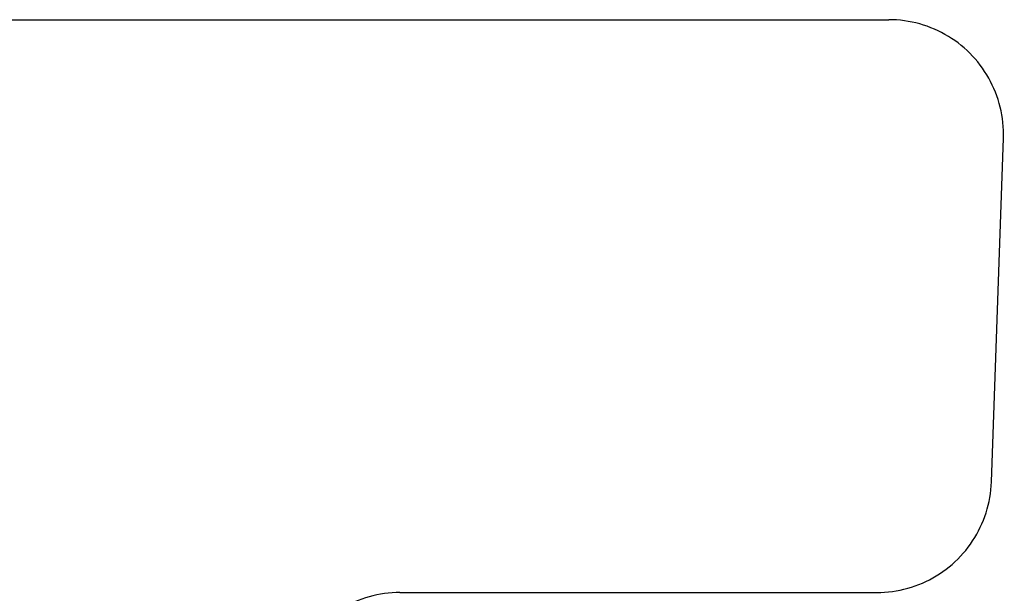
# Model space of a CAD drawing. Header units: millimetres. Extents: x -120 to 130, y -44 to 6.
# Tile 47 of 47: x 113 to 130, y -4 to 6. Entities that reach past the tile are written whole.
import ezdxf

# ---------------------------------------------------------------- set-up
doc = ezdxf.new("R2010")
doc.units = ezdxf.units.MM
doc.header["$MEASUREMENT"] = 0
doc.layers.add('Predefinito', color=5, linetype='Continuous')

# ---------------------------------------------------------------- blocks, each defined once
blk = doc.blocks.new('(#578) coperchio D25')
at = {"layer": 'Predefinito', "color": 9, "extrusion": (0, 1, 0)}
for points in [[(-2.26e-14, -122.9289393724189), (-4.243032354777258, -122.8556910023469), (-8.481008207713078, -122.636033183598), (-12.70887708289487, -122.2702276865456), (-16.9216005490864, -121.7587104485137), (-21.11415822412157, -121.1020910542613), (-25.28155375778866, -120.3011520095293), (-29.41882078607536, -119.3568478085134), (-33.52102884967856, -118.2703037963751), (-37.58328926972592, -117.0428148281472), (-41.60076097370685, -115.6758437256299), (-45.56865626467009, -114.171019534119), (-49.48224652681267, -112.5301355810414), (-53.33686786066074, -110.7551473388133), (-57.12792664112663, -108.8481700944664), (-60.8509049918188, -106.8114764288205), (-64.50136616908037, -104.6474935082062), (-68.07495984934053, -102.3588001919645), (-71.56742731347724, -99.94812395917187), (-74.97460652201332, -97.41833765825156), (-78.29243707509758, -94.77245608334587), (-81.51696505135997, -92.01363238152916), (-84.64434771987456, -89.14515429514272), (-87.67085811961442, -86.17044024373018), (-90.59288950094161, -83.09303525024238), (-93.40695962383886, -79.91660671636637), (-96.10971490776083, -76.6449400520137), (-98.69793442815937, -73.28193416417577), (-101.1685337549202, -69.83159681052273), (-103.5185686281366, -66.2980398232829), (-105.7452384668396, -62.68547420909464), (-107.845889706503, -58.99820513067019), (-109.8180189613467, -55.24062677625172), (-111.6592760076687, -51.41721712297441), (-113.3674665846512, -47.53253260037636), (-114.9405550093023, -43.59120266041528), (-116.3766666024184, -39.59792426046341), (-117.6740899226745, -35.55745626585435), (-118.8312788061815, -31.4746137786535), (-119.8468542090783, -27.35426239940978), (-120.7196058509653, -23.20131242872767), (-121.4484936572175, -19.02071301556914), (-122.0326489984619, -14.81744625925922), (-122.471375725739, -10.59652127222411), (-122.764151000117, -6.362968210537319), (-122.9106259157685, -2.121832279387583), (-122.9106259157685, 2.121832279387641), (-122.764151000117, 6.362968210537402), (-122.471375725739, 10.59652127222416), (-122.0326489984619, 14.8174462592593), (-121.4484936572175, 19.02071301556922), (-120.7196058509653, 23.20131242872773), (-119.8468542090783, 27.35426239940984), (-118.8312788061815, 31.47461377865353), (-117.6740899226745, 35.55745626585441), (-116.3766666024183, 39.59792426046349), (-114.9405550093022, 43.59120266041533), (-113.3674665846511, 47.53253260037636), (-111.6592760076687, 51.41721712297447), (-109.8180189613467, 55.24062677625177), (-107.8458897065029, 58.99820513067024), (-105.7452384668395, 62.68547420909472), (-103.5185686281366, 66.29803982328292), (-101.1685337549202, 69.83159681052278), (-98.69793442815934, 73.28193416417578), (-96.1097149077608, 76.64494005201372), (-93.40695962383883, 79.9166067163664), (-90.59288950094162, 83.09303525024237), (-87.67085811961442, 86.17044024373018), (-84.64434771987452, 89.14515429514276), (-81.51696505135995, 92.0136323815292), (-78.29243707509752, 94.77245608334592), (-74.97460652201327, 97.41833765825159), (-71.5674273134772, 99.94812395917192), (-68.07495984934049, 102.3588001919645), (-64.50136616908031, 104.6474935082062), (-60.85090499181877, 106.8114764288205), (-57.12792664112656, 108.8481700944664), (-53.3368678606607, 110.7551473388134), (-49.48224652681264, 112.5301355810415), (-45.56865626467, 114.171019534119), (-41.60076097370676, 115.6758437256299), (-37.58328926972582, 117.0428148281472), (-33.52102884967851, 118.2703037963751), (-29.41882078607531, 119.3568478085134), (-25.2815537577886, 120.3011520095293), (-21.11415822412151, 121.1020910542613), (-16.92160054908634, 121.7587104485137), (-12.70887708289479, 122.2702276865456), (-8.481008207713, 122.636033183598), (-4.243032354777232, 122.8556910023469), (7.5e-15, 122.9289393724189)], [(7.6e-15, 124.9289393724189), (-4.312064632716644, 124.8544992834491), (-8.618990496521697, 124.6312677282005), (-12.91564494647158, 124.259510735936), (-17.19690757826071, 123.7396713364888), (-21.4576763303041, 123.0723690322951), (-25.69287356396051, 122.2583990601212), (-29.89745211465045, 121.2987314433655), (-34.06640130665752, 120.1945098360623), (-38.1947529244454, 118.9470501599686), (-42.27758713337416, 117.5578390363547), (-46.3100383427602, 116.0285320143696), (-50.28730100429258, 114.3609515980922), (-54.20463533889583, 112.5570850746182), (-58.05737298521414, 110.6190821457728), (-61.84092256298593, 108.5492523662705), (-65.55077514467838, 106.3500623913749), (-69.1825096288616, 104.0241330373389), (-72.73179800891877, 101.574236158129), (-76.19441053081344, 99.00329134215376), (-79.56622073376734, 96.31436243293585), (-82.84321036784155, 93.51065387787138), (-86.02147418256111, 90.59550690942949), (-89.0972245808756, 87.5723955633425), (-92.06679613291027, 84.4449225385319), (-94.926649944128, 81.21681490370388), (-97.67337787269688, 77.89191965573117), (-100.3037065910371, 74.47419913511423), (-102.8145014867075, 70.96772630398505), (-105.2027703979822, 67.37667989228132), (-107.4656671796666, 63.70533941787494), (-109.6004950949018, 59.95808008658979), (-111.6047100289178, 56.13936757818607), (-113.4759235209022, 52.25375272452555), (-115.2119056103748, 48.3058660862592), (-116.8105874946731, 44.30041243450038), (-118.270063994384, 40.24216514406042), (-119.5885958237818, 36.13596050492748), (-120.7646116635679, 31.98669195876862), (-121.796710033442, 27.79930426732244), (-122.6836609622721, 23.57878761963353), (-123.424407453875, 19.33017168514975), (-124.018066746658, 15.05851961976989), (-124.4639313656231, 10.76892203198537), (-124.7614699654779, 6.466490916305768), (-124.9103279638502, 2.15635356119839), (-124.9103279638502, -2.156353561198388), (-124.7614699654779, -6.466490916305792), (-124.4639313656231, -10.76892203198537), (-124.018066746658, -15.05851961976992), (-123.424407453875, -19.33017168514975), (-122.6836609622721, -23.57878761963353), (-121.796710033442, -27.79930426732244), (-120.7646116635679, -31.98669195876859), (-119.5885958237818, -36.13596050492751), (-118.270063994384, -40.24216514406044), (-116.8105874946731, -44.30041243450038), (-115.2119056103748, -48.30586608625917), (-113.4759235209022, -52.25375272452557), (-111.6047100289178, -56.13936757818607), (-109.6004950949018, -59.95808008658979), (-107.4656671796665, -63.70533941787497), (-105.2027703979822, -67.3766798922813), (-102.8145014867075, -70.96772630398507), (-100.3037065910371, -74.47419913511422), (-97.67337787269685, -77.89191965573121), (-94.92664994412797, -81.21681490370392), (-92.06679613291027, -84.4449225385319), (-89.0972245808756, -87.57239556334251), (-86.0214741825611, -90.5955069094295), (-82.84321036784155, -93.51065387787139), (-79.56622073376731, -96.31436243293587), (-76.19441053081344, -99.00329134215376), (-72.73179800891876, -101.574236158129), (-69.18250962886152, -104.024133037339), (-65.55077514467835, -106.3500623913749), (-61.84092256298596, -108.5492523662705), (-58.05737298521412, -110.6190821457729), (-54.20463533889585, -112.5570850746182), (-50.2873010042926, -114.3609515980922), (-46.31003834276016, -116.0285320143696), (-42.27758713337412, -117.5578390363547), (-38.19475292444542, -118.9470501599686), (-34.06640130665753, -120.1945098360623), (-29.89745211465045, -121.2987314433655), (-25.69287356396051, -122.2583990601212), (-21.45767633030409, -123.0723690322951), (-17.1969075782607, -123.7396713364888), (-12.91564494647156, -124.259510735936), (-8.618990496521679, -124.6312677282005), (-4.312064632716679, -124.8544992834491), (-2.29e-14, -124.9289393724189)], [(7.6e-15, 124.9277210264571), (-4.312022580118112, 124.8532816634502), (-8.618906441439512, 124.6300522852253), (-12.91551898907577, 124.258298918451), (-17.19673986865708, 123.7384645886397), (-21.45746706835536, 123.071168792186), (-25.69262299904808, 122.2572067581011), (-29.89716054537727, 121.297548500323), (-34.0660690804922, 120.1933376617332), (-38.19438043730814, 118.9458901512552), (-42.27717482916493, 117.5566925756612), (-46.3095867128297, 116.0274004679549), (-50.28681058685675, 114.3598363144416), (-54.20410671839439, 112.5559873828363), (-58.05680679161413, 110.6180033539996), (-61.84031947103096, 108.5481937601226), (-65.55013587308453, 106.3490252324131), (-69.1818349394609, 104.0231185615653), (-72.73108870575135, 101.5732455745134), (-76.19366745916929, 99.00232583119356), (-79.56544477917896, 96.3134231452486), (-82.8424024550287, 93.509741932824), (-86.02063527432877, 90.59462339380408), (-89.09635567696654, 87.57154153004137), (-92.0658982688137, 84.44409900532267), (-94.92572418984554, 81.2160228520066), (-97.6724253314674, 77.89116002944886), (-100.302728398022, 74.47347283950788), (-102.8134988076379, 70.96703420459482), (-105.2017444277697, 67.37602281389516), (-107.4646191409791, 63.7047181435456), (-109.5994262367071, 59.95749535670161), (-111.6036216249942, 56.1388200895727), (-113.4748168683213, 52.25324312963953), (-115.2107820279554, 48.30539499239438), (-116.8094483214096, 44.29998040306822), (-118.2689105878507, 40.24177268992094), (-119.587429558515, 36.13560809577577), (-120.7634339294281, 31.98638001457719), (-121.7955222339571, 27.79903315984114), (-122.6824645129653, 23.57855767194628), (-123.4232037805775, 19.32998317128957), (-124.01685728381, 15.05837276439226), (-124.4627175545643, 10.76881701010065), (-124.76025325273, 6.466427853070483), (-124.9091097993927, 2.156332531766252), (-124.9091097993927, -2.156332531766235), (-124.76025325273, -6.46642785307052), (-124.4627175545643, -10.76881701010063), (-124.01685728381, -15.05837276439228), (-123.4232037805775, -19.32998317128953), (-122.6824645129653, -23.57855767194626), (-121.7955222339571, -27.79903315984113), (-120.7634339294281, -31.98638001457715), (-119.587429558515, -36.13560809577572), (-118.2689105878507, -40.24177268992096), (-116.8094483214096, -44.2999804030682), (-115.2107820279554, -48.30539499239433), (-113.4748168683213, -52.25324312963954), (-111.6036216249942, -56.13882008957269), (-109.5994262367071, -59.95749535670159), (-107.4646191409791, -63.70471814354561), (-105.2017444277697, -67.37602281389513), (-102.8134988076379, -70.9670342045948), (-100.302728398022, -74.47347283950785), (-97.67242533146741, -77.89116002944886), (-94.92572418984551, -81.21602285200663), (-92.06589826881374, -84.44409900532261), (-89.09635567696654, -87.57154153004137), (-86.02063527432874, -90.59462339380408), (-82.8424024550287, -93.509741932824), (-79.56544477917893, -96.3134231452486), (-76.19366745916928, -99.00232583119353), (-72.73108870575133, -101.5732455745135), (-69.18183493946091, -104.0231185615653), (-65.5501358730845, -106.3490252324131), (-61.84031947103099, -108.5481937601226), (-58.05680679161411, -110.6180033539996), (-54.20410671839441, -112.5559873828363), (-50.28681058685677, -114.3598363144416), (-46.30958671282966, -116.0274004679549), (-42.27717482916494, -117.5566925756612), (-38.1943804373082, -118.9458901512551), (-34.06606908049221, -120.1933376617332), (-29.89716054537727, -121.297548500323), (-25.69262299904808, -122.2572067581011), (-21.45746706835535, -123.071168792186), (-17.19673986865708, -123.7384645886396), (-12.9155189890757, -124.2582989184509), (-8.618906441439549, -124.6300522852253), (-4.312022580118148, -124.8532816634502), (-2.29e-14, -124.9277210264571)], [(7.6e-15, 124.8229587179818), (-4.308406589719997, 124.7485817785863), (-8.611678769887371, 124.5255395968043), (-12.90468824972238, 124.1540979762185), (-17.18231896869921, 123.6346995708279), (-21.43947319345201, 122.9679633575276), (-25.67107759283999, 122.1546838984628), (-29.87208928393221, 121.1958303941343), (-34.03750184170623, 120.0925455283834), (-38.16235126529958, 118.8461441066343), (-42.24172189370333, 117.4581114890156), (-46.27075226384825, 115.9301018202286), (-50.24464090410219, 114.2639360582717), (-54.15865205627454, 112.4615998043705), (-58.00812131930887, 110.5252409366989), (-61.78846120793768, 108.4571670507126), (-65.49516661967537, 106.2598427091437), (-69.12382020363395, 103.9358865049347), (-72.67009762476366, 101.4880679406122), (-76.12977271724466, 98.91930412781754), (-79.4987225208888, 96.23265631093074), (-82.77293219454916, 93.43132621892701), (-85.94849980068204, 90.51865224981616), (-89.02164095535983, 87.49810549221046), (-91.9886933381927, 84.37328558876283), (-94.84612105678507, 81.14791644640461), (-97.59051886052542, 77.82584179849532), (-100.2186161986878, 74.41102062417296), (-102.727281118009, 70.90752243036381), (-105.1135239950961, 67.31952240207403), (-107.3745010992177, 63.65129642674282), (-109.5075179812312, 59.90721599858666), (-111.5100326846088, 56.09174300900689), (-113.3796587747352, 52.2094244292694), (-115.114168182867, 48.26488689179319), (-116.711493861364, 44.262831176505), (-118.169732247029, 40.20802660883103), (-119.4871455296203, 36.10530537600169), (-120.6621637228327, 31.95955676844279), (-121.69338653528, 27.77572135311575), (-122.5795850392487, 23.55878508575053), (-123.3197031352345, 19.31377336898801), (-123.9128588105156, 15.04574506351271), (-124.3583451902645, 10.75978645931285), (-124.6556313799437, 6.461005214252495), (-124.8043630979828, 2.154524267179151), (-124.8043630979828, -2.154524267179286), (-124.6556313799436, -6.46100521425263), (-124.3583451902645, -10.75978645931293), (-123.9128588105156, -15.04574506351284), (-123.3197031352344, -19.31377336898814), (-122.5795850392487, -23.5587850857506), (-121.6933865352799, -27.77572135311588), (-120.6621637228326, -31.95955676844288), (-119.4871455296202, -36.10530537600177), (-118.169732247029, -40.2080266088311), (-116.711493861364, -44.26283117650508), (-115.114168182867, -48.26488689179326), (-113.3796587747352, -52.20942442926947), (-111.5100326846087, -56.09174300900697), (-109.5075179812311, -59.90721599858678), (-107.3745010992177, -63.65129642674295), (-105.113523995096, -67.31952240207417), (-102.7272811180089, -70.90752243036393), (-100.2186161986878, -74.41102062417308), (-97.59051886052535, -77.82584179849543), (-94.84612105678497, -81.14791644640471), (-91.9886933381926, -84.37328558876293), (-89.02164095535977, -87.49810549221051), (-85.94849980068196, -90.51865224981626), (-82.7729321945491, -93.43132621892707), (-79.4987225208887, -96.23265631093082), (-76.12977271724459, -98.9193041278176), (-72.67009762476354, -101.4880679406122), (-69.12382020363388, -103.9358865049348), (-65.49516661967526, -106.2598427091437), (-61.78846120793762, -108.4571670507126), (-58.00812131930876, -110.5252409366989), (-54.15865205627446, -112.4615998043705), (-50.24464090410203, -114.2639360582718), (-46.27075226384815, -115.9301018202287), (-42.24172189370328, -117.4581114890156), (-38.16235126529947, -118.8461441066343), (-34.03750184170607, -120.0925455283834), (-29.87208928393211, -121.1958303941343), (-25.67107759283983, -122.1546838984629), (-21.43947319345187, -122.9679633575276), (-17.18231896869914, -123.6346995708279), (-12.90468824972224, -124.1540979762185), (-8.611678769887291, -124.5255395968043), (-4.308406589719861, -124.7485817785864), (8.79e-14, -124.8229587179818)], [(3.25e-14, -124.7181964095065), (-4.304790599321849, -124.6438818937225), (-8.604451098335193, -124.4210269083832), (-12.89385751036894, -124.0498970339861), (-17.16789806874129, -123.5309345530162), (-21.4214793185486, -122.8647579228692), (-25.64953218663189, -122.0521610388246), (-29.84701802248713, -121.0941122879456), (-34.00893460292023, -119.9917533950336), (-38.13032209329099, -118.7463980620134), (-42.20626895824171, -117.35953040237), (-46.23191781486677, -115.8328031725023), (-50.20247122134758, -114.1680358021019), (-54.11319739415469, -112.3672122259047), (-57.9594358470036, -110.4324785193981), (-61.73660294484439, -108.3661403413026), (-65.44019736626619, -106.1706601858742), (-69.06580546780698, -103.8486544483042), (-72.60910654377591, -101.4028903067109), (-76.06587797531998, -98.83628242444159), (-79.43200026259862, -96.1518894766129), (-82.70346193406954, -93.35291050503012), (-85.8763643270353, -90.4426811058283), (-88.94692623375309, -87.42466945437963), (-91.91148840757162, -84.30247217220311), (-94.76651792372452, -81.07981004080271), (-97.5086123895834, -77.76052356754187), (-100.1345039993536, -74.34856840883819), (-102.64106342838, -70.84801065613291), (-105.0253035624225, -67.263021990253), (-107.2843830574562, -63.59787470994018), (-109.4156097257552, -59.85693664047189), (-111.4164437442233, -56.04466592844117), (-113.2845006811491, -52.1656057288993), (-115.0175543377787, -48.22437879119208), (-116.6135394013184, -44.22568194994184), (-118.0705539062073, -40.1742805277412), (-119.3868615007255, -36.07500265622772), (-120.5608935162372, -31.93273352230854), (-121.5912508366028, -27.75240954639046), (-122.4767055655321, -23.53901249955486), (-123.2162024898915, -19.29756356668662), (-123.8088603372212, -15.03311736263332), (-124.2539728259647, -10.75075590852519), (-124.5510095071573, -6.455582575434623), (-124.6996163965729, -2.152716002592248), (-124.6996163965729, 2.152716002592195), (-124.5510095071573, 6.455582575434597), (-124.2539728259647, 10.75075590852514), (-123.8088603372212, 15.03311736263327), (-123.2162024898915, 19.29756356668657), (-122.4767055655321, 23.53901249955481), (-121.5912508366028, 27.75240954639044), (-120.5608935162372, 31.93273352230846), (-119.3868615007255, 36.07500265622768), (-118.0705539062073, 40.17428052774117), (-116.6135394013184, 44.22568194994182), (-115.0175543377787, 48.22437879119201), (-113.2845006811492, 52.16560572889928), (-111.4164437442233, 56.04466592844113), (-109.4156097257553, 59.85693664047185), (-107.2843830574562, 63.59787470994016), (-105.0253035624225, 67.26302199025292), (-102.64106342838, 70.84801065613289), (-100.1345039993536, 74.34856840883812), (-97.50861238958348, 77.76052356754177), (-94.76651792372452, 81.0798100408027), (-91.91148840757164, 84.30247217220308), (-88.94692623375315, 87.42466945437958), (-85.87636432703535, 90.44268110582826), (-82.70346193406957, 93.3529105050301), (-79.43200026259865, 96.15188947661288), (-76.06587797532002, 98.83628242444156), (-72.609106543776, 101.4028903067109), (-69.06580546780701, 103.8486544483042), (-65.44019736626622, 106.1706601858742), (-61.73660294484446, 108.3661403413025), (-57.95943584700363, 110.4324785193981), (-54.1131973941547, 112.3672122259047), (-50.20247122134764, 114.1680358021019), (-46.23191781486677, 115.8328031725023), (-42.20626895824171, 117.35953040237), (-38.13032209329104, 118.7463980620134), (-34.00893460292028, 119.9917533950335), (-29.84701802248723, 121.0941122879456), (-25.64953218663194, 122.0521610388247), (-21.42147931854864, 122.8647579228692), (-17.16789806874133, 123.5309345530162), (-12.89385751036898, 124.0498970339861), (-8.604451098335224, 124.4210269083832), (-4.304790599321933, 124.6438818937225), (-4.77e-14, 124.7181964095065)], [(-4.7e-14, 122.7194147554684), (-4.235800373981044, 122.6462912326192), (-8.466552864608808, 122.4270078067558), (-12.6872156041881, 122.0618258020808), (-16.89275874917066, 121.5511804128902), (-21.07817047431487, 120.8956801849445), (-25.23846294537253, 120.0961062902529), (-29.36867826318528, 119.1534115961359), (-33.46389437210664, 118.0687195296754), (-37.51923092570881, 116.8433227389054), (-41.52985510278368, 115.4786815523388), (-45.49098736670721, 113.9764222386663), (-49.39790716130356, 112.3383350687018), (-53.24595853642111, 110.5663721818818), (-57.03055569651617, 108.6626452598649), (-60.74718846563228, 106.6294230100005), (-64.3914276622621, 104.4691284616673), (-67.95893037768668, 102.1843360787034), (-71.44544515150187, 99.77776869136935), (-74.84681703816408, 97.2522942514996), (-78.15899255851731, 94.61092241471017), (-81.37802453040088, 91.85680095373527), (-84.50007677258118, 88.99321200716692), (-87.52142867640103, 86.02356816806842), (-90.4384796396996, 82.9514084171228), (-93.24775335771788, 79.78039390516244), (-95.94590196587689, 76.51430359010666), (-98.52971002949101, 73.15702973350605), (-100.9960983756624, 69.71257326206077), (-103.3421277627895, 66.1850389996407), (-105.5650023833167, 62.5786307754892), (-107.6620731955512, 58.89764641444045), (-109.6308410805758, 55.14647261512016), (-111.4689598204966, 51.32957972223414), (-113.1742388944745, 47.45151639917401), (-114.7446460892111, 43.5169042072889), (-116.178309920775, 39.53043209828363), (-117.4735218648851, 35.49685082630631), (-118.6287383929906, 31.42096728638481), (-119.6425828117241, 27.30763878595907), (-120.5138469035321, 23.16176725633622), (-121.2414923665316, 18.9882934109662), (-121.8246520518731, 14.79219085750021), (-122.2626309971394, 10.57846017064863), (-122.5549072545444, 6.35212293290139), (-122.7011325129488, 2.118215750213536), (-122.7011325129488, -2.118215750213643), (-122.5549072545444, -6.352122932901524), (-122.2626309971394, -10.57846017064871), (-121.8246520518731, -14.79219085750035), (-121.2414923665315, -18.9882934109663), (-120.5138469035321, -23.16176725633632), (-119.6425828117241, -27.3076387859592), (-118.6287383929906, -31.42096728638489), (-117.473521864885, -35.49685082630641), (-116.178309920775, -39.53043209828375), (-114.7446460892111, -43.516904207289), (-113.1742388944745, -47.45151639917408), (-111.4689598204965, -51.32957972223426), (-109.6308410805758, -55.14647261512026), (-107.6620731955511, -58.89764641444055), (-105.5650023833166, -62.57863077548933), (-103.3421277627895, -66.18503899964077), (-100.9960983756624, -69.71257326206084), (-98.52971002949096, -73.15702973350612), (-95.94590196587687, -76.51430359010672), (-93.2477533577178, -79.78039390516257), (-90.43847963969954, -82.95140841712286), (-87.52142867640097, -86.0235681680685), (-84.50007677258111, -88.99321200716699), (-81.37802453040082, -91.85680095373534), (-78.1589925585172, -94.61092241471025), (-74.84681703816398, -97.25229425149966), (-71.44544515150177, -99.77776869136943), (-67.95893037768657, -102.1843360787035), (-64.39142766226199, -104.4691284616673), (-60.74718846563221, -106.6294230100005), (-57.030555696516, -108.662645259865), (-53.24595853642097, -110.5663721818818), (-49.39790716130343, -112.3383350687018), (-45.49098736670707, -113.9764222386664), (-41.52985510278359, -115.4786815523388), (-37.51923092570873, -116.8433227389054), (-33.46389437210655, -118.0687195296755), (-29.36867826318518, -119.1534115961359), (-25.23846294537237, -120.096106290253), (-21.07817047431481, -120.8956801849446), (-16.8927587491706, -121.5511804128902), (-12.68721560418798, -122.0618258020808), (-8.466552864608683, -122.4270078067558), (-4.235800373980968, -122.6462912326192), (3.2e-14, -122.7194147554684)], [(-1.41e-14, -114.4004150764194), (-2.539225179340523, -114.372231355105), (-5.099998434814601, -114.2866789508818), (-7.680642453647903, -114.1422914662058), (-10.27938499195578, -113.9376549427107), (-12.89435998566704, -113.6714143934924), (-15.52360914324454, -113.3422804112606), (-18.16508403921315, -112.9490358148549), (-20.81664872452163, -112.4905422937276), (-23.47608286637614, -111.965747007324), (-26.14108542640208, -111.3736890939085), (-28.809278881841, -110.7135060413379), (-31.47821398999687, -109.9844398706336), (-34.14537509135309, -109.1858430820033), (-36.80818594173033, -108.3171843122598), (-39.46401605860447, -107.3780536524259), (-42.11018756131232, -106.3681675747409), (-44.7439824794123, -105.2873734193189), (-47.36265049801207, -104.1356533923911), (-49.96341710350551, -102.9131280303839), (-52.54349208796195, -101.6200590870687), (-55.10007836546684, -100.2568518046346), (-57.63038104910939, -98.82405653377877), (-60.13161673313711, -97.3223696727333), (-62.60102292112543, -95.75263390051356), (-65.03586753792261, -94.11583768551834), (-67.4334584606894, -92.41311405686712), (-69.79115300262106, -90.64573863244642), (-72.10636728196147, -88.81512690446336), (-74.37658540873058, -86.92283079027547), (-76.59936842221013, -84.97053446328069), (-78.77236291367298, -82.96004948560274), (-80.89330927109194, -80.89330927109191), (-82.96004948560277, -78.77236291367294), (-84.97053446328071, -76.5993684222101), (-86.9228307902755, -74.37658540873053), (-88.81512690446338, -72.10636728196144), (-90.64573863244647, -69.79115300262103), (-92.41311405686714, -67.43345846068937), (-94.11583768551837, -65.03586753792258), (-95.75263390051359, -62.6010229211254), (-97.32236967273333, -60.13161673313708), (-98.82405653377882, -57.63038104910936), (-100.2568518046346, -55.10007836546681), (-101.6200590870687, -52.54349208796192), (-102.9131280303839, -49.96341710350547), (-104.1356533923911, -47.36265049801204), (-105.2873734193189, -44.74398247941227), (-106.3681675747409, -42.11018756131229), (-107.378053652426, -39.46401605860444), (-108.3171843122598, -36.8081859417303), (-109.1858430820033, -34.14537509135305), (-109.9844398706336, -31.47821398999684), (-110.7135060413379, -28.80927888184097), (-111.3736890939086, -26.14108542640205), (-111.9657470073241, -23.4760828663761), (-112.4905422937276, -20.8166487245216), (-112.9490358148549, -18.16508403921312), (-113.3422804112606, -15.52360914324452), (-113.6714143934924, -12.89435998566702), (-113.9376549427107, -10.27938499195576), (-114.1422914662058, -7.680642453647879), (-114.2866789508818, -5.099998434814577), (-114.372231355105, -2.539225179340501), (-114.4004150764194, 7e-15), (-114.372231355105, 2.539225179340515), (-114.2866789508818, 5.099998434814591), (-114.1422914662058, 7.680642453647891), (-113.9376549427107, 10.27938499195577), (-113.6714143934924, 12.89435998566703), (-113.3422804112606, 15.52360914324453), (-112.9490358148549, 18.16508403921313), (-112.4905422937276, 20.81664872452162), (-111.9657470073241, 23.47608286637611), (-111.3736890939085, 26.14108542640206), (-110.7135060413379, 28.80927888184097), (-109.9844398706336, 31.47821398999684), (-109.1858430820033, 34.14537509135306), (-108.3171843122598, 36.8081859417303), (-107.3780536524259, 39.46401605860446), (-106.3681675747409, 42.11018756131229), (-105.2873734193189, 44.74398247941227), (-104.1356533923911, 47.36265049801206), (-102.9131280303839, 49.96341710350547), (-101.6200590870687, 52.54349208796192), (-100.2568518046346, 55.10007836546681), (-98.82405653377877, 57.63038104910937), (-97.3223696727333, 60.13161673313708), (-95.75263390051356, 62.6010229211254), (-94.11583768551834, 65.03586753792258), (-92.41311405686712, 67.43345846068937), (-90.64573863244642, 69.79115300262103), (-88.81512690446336, 72.10636728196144), (-86.92283079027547, 74.37658540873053), (-84.97053446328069, 76.5993684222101), (-82.96004948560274, 78.77236291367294), (-80.89330927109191, 80.89330927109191), (-78.77236291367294, 82.96004948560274), (-76.5993684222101, 84.97053446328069), (-74.37658540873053, 86.92283079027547), (-72.10636728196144, 88.81512690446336), (-69.79115300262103, 90.64573863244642), (-67.43345846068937, 92.41311405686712), (-65.03586753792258, 94.11583768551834), (-62.6010229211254, 95.75263390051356), (-60.13161673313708, 97.3223696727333), (-57.63038104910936, 98.82405653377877), (-55.10007836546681, 100.2568518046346), (-52.54349208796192, 101.6200590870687), (-49.96341710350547, 102.9131280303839), (-47.36265049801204, 104.1356533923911), (-44.74398247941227, 105.2873734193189), (-42.11018756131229, 106.3681675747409), (-39.46401605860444, 107.3780536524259), (-36.8081859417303, 108.3171843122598), (-34.14537509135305, 109.1858430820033), (-31.47821398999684, 109.9844398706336), (-28.80927888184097, 110.7135060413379), (-26.14108542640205, 111.3736890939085), (-23.4760828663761, 111.965747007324), (-20.8166487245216, 112.4905422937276), (-18.16508403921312, 112.9490358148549), (-15.52360914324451, 113.3422804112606), (-12.89435998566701, 113.6714143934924), (-10.27938499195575, 113.9376549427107), (-7.680642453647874, 114.1422914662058), (-5.099998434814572, 114.2866789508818), (-2.539225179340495, 114.372231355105), (1.41e-14, 114.4004150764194)]]:
    blk.add_lwpolyline(points, dxfattribs=at)
at = {"layer": 'Predefinito', "color": 9}
for points in [[(96.0345229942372, 20), (122.9289393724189, 20)], [(124.9289393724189, 18), (124.9277734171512, 18.06828222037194), (124.9242769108, 18.13648482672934), (124.9184539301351, 18.20452829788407), (124.9103112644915, 18.2723332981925), (124.8998584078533, 18.33982077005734), (124.8871075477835, 18.40691202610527), (124.8720735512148, 18.4735288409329), (124.8547739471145, 18.53959354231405), (124.8352289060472, 18.60502910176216), (124.8134612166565, 18.66975922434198), (124.7894962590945, 18.73370843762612), (124.7633619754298, 18.79680217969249), (124.7350888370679, 18.85896688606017), (124.7047098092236, 18.92013007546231), (124.6722603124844, 18.98022043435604), (124.6377781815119, 19.03916790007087), (124.6013036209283, 19.09690374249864), (124.5628791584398, 19.15336064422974), (124.5225495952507, 19.20847277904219), (124.4803619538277, 19.26217588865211), (124.4363654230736, 19.31440735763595), (124.3906113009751, 19.36510628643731), (124.343152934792, 19.4142135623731), (124.2940456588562, 19.46167192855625), (124.2433467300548, 19.50742605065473), (124.191115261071, 19.55142258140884), (124.1374121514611, 19.59361022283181), (124.0823000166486, 19.63393978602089), (124.0258431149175, 19.67236424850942), (123.9681072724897, 19.70883880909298), (123.9091598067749, 19.74332094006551), (123.8490694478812, 19.77577043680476), (123.787906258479, 19.80614946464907), (123.7257415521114, 19.83442260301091), (123.662647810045, 19.86055688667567), (123.5986985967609, 19.88452184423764), (123.533968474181, 19.90628953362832), (123.4685329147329, 19.9258345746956), (123.4024682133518, 19.94313417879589), (123.3358513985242, 19.95816817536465), (123.2687601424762, 19.9709190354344), (123.2012726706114, 19.98137189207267), (123.1334676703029, 19.98951455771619), (123.0654241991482, 19.99533753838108), (122.9972215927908, 19.99883404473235), (122.9289393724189, 20)], [(124.7181964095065, 11.93020100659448), (124.927721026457, 17.930201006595)], [(124.9277210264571, 17.930201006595), (124.9286347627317, 17.96509518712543), (124.9289393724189, 18)], [(122.7194147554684, 10), (122.7876632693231, 10.00116480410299), (122.8558322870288, 10.00465785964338), (122.9238424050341, 10.01047509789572), (122.9916144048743, 10.01860974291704), (123.0590693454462, 10.02905231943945), (123.126128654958, 10.04179066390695), (123.1927142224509, 10.05680993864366), (123.2587484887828, 10.07409264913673), (123.3241545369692, 10.09361866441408), (123.3888561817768, 10.11536524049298), (123.4527780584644, 10.1393070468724), (123.5158457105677, 10.16541619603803), (123.5779856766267, 10.1936622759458), (123.6391255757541, 10.22401238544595), (123.6991941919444, 10.25643117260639), (123.7581215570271, 10.29088087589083), (123.8158390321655, 10.32732136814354), (123.8722793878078, 10.36571020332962), (123.9273768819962, 10.40600266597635), (123.9810673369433, 10.4481518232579), (124.0332882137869, 10.49210857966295), (124.0839786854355, 10.53782173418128), (124.1330797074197, 10.58523803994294), (124.1805340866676, 10.63430226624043), (124.2262865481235, 10.68495726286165), (124.2702837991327, 10.73714402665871), (124.3124745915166, 10.790801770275), (124.3528097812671, 10.84586799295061), (124.3912423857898, 10.90227855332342), (124.4277276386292, 10.95996774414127), (124.4622230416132, 11.01886836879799), (124.4946884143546, 11.07891181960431), (124.5250859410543, 11.14002815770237), (124.5533802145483, 11.2021461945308), (124.5795382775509, 11.26519357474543), (124.6035296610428, 11.3290968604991), (124.6253264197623, 11.39378161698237), (124.6449031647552, 11.45917249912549), (124.6622370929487, 11.52519333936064), (124.6773080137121, 11.59176723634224), (124.6900983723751, 11.65881664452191), (124.7005932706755, 11.72626346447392), (124.7087804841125, 11.79402913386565), (124.7146504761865, 11.86203471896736), (124.7181964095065, 11.93020100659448)], [(114.4004150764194, 10), (114.3325541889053, 9.99884839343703), (114.2647714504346, 9.995394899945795), (114.1971449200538, 9.989643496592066), (114.1297524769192, 9.981600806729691), (114.0626717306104, 9.971276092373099), (113.9959799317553, 9.958681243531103), (113.9297538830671, 9.94383076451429), (113.8640698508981, 9.926741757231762), (113.7990034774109, 9.907433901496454), (113.7346296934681, 9.885929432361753), (113.6710226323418, 9.862253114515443), (113.6082555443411, 9.836432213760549), (113.5464007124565, 9.808496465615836), (113.4855293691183, 9.778478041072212), (113.4257116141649, 9.746411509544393), (113.3670163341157, 9.712333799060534), (113.3095111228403, 9.676284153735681), (113.2532622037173, 9.638304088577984), (113.1983343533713, 9.598437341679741), (113.1447908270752, 9.556729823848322), (113.0926932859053, 9.513229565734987), (113.0421017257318, 9.467986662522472), (112.9930744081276, 9.421053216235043), (112.9456677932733, 9.37248327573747), (112.8999364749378, 9.322332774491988), (112.8559331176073, 9.270659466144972), (112.813708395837, 9.217522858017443), (112.7733109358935, 9.162984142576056), (112.7347872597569, 9.107106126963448), (112.6981817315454, 9.049953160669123), (112.6635365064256, 8.991591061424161), (112.6308914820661, 8.93208703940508), (112.6002842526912, 8.87150961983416), (112.5717500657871, 8.80992856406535), (112.5453217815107, 8.747414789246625), (112.5210298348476, 8.68404028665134)], [(114.4004150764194, 10), (122.7194147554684, 10)]]:
    blk.add_lwpolyline(points, dxfattribs=at)
blk = doc.blocks.new('(#3618) DS4000C__-BARBADOS-D25')
at = {"layer": 'Predefinito', "extrusion": (0.01572165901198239, 0, 0.9998764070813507), "rotation": -90}
blk.add_blockref('(#578) coperchio D25', (-13.71623305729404, -5.196324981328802, 13.36104995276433), dxfattribs=at)

msp = doc.modelspace()

# ---------------------------------------------------------------- block references
at = {"layer": 'Predefinito'}
msp.add_blockref('(#3618) DS4000C__-BARBADOS-D25', (0, 0), dxfattribs=at)

doc.saveas('drawing.dxf')
